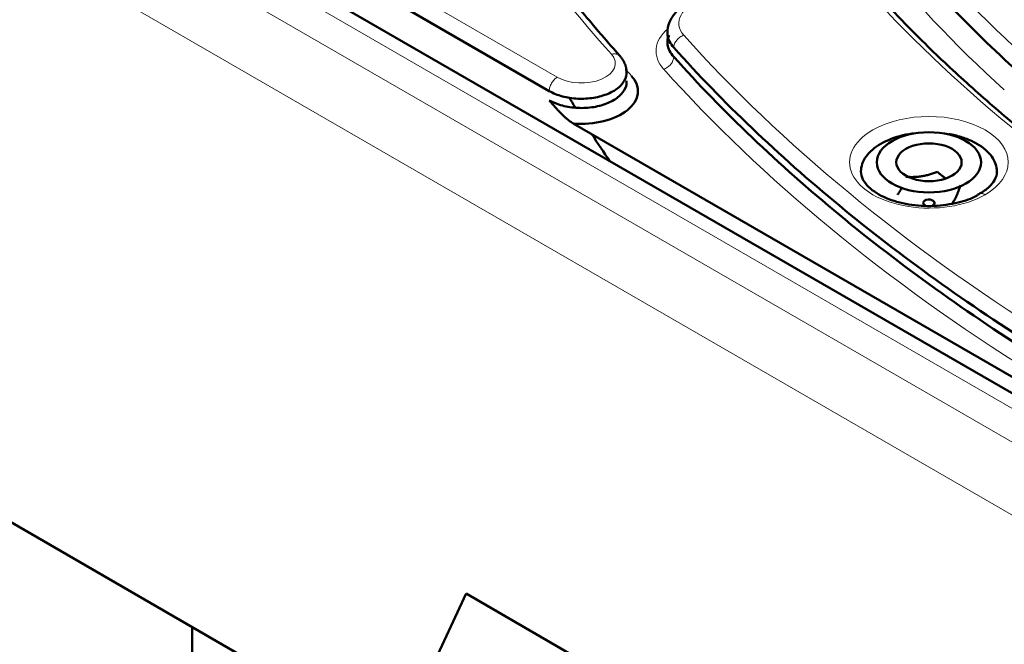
# Model space of a CAD drawing. Header units: millimetres. Extents: x 5 to 414, y 5 to 290.
# Tile 54 of 83: x 318.64 to 327.33, y 193.91 to 199.42. Entities that reach past the tile are written whole.
import ezdxf

# ---------------------------------------------------------------- set-up
doc = ezdxf.new("R2010")
doc.units = ezdxf.units.MM
doc.layers.add('1', color=7, linetype='Continuous', true_color=0xffffff)

msp = doc.modelspace()

# ---------------------------------------------------------------- linework, layer by layer
at = {"layer": '1', "color": 18, "linetype": 'Continuous', "lineweight": 13}
for p, q in [((314.36304, 204.11974), (323.38652, 198.91004)), ((313.52085, 204.00093), (341.45157, 187.87512)), ((313.26237, 203.85169), (341.19309, 187.72589)), ((312.9797, 203.37329), (340.91042, 187.24749))]:
    msp.add_line(p, q, dxfattribs=at)
at = {"layer": '1', "color": 18, "linetype": 'Continuous', "lineweight": 50}
for p, q in [((341.65209, 187.89463), (313.72033, 204.02104)), ((314.29233, 203.99727), (323.31581, 198.78756)), ((323.52794, 198.50179), (332.63389, 193.24446)), ((321.96255, 193.02069), (317.58681, 195.54703)), ((321.62033, 192.28319), (322.58118, 194.35354)), ((322.58118, 194.35354), (331.10577, 189.43187)), ((320.16371, 194.05892), (320.16371, 187.31724))]:
    msp.add_line(p, q, dxfattribs=at)
for centre, major_axis, start_param, end_param in [((343.28371, 204.94219), (-16.70868, 0), 5.6671386, 8.6393798), ((343.28371, 205.05871), (-15.89931, 0), 5.7447949, 8.6393798), ((323.59865, 198.78756), (0.5, 0), 4.5704919, 6.7594447), ((343.28371, 202.60922), (20.9, 0), 3.4696423, 3.4772662), ((343.28371, 202.60922), (20.9, 0), 3.4972845, 3.5185613), ((326.6667, 198.15932), (0.28868, 0), 1.3089969, 2.3561945), ((326.6667, 198.15932), (0.28868, 0), 0.2617994, 1.3089969), ((326.6667, 198.15932), (0.28868, 0), 2.3561945, 3.403392), ((326.6667, 198.15932), (0.28868, 0), 5.4977871, 6.5449847), ((326.6667, 198.15932), (0.28868, 0), 3.403392, 4.4505896), ((326.6667, 198.15932), (0.28868, 0), 4.4505896, 5.4977871), ((326.6667, 197.80185), (0.05, 0), 0, 4.0958514), ((326.6667, 197.80185), (0.05, 0), 5.4977871, 6.2831853)]:
    msp.add_ellipse(centre, major_axis=major_axis, ratio=0.57735, start_param=start_param, end_param=end_param, dxfattribs=at)
at = {"layer": '1', "color": 18, "linetype": 'Continuous', "lineweight": 13}
for centre, major_axis, start_param, end_param in [((343.28371, 204.89541), (-18.7, 0), 0.3065785, 0.5660861), ((343.28371, 204.65046), (-18.9, 0), 0.3065785, 0.5660861), ((343.28371, 204.89541), (21.85, 0), 3.4433191, 3.617852), ((343.28371, 204.89541), (19.4, 0), 3.6206335, 3.8842823), ((324.85833, 199.38578), (-0.4, 0), 5.1661746, 6.7610696), ((324.85833, 199.14084), (-0.6, 0), 5.6865589, 6.7610696), ((343.28371, 204.89541), (-21.15, 0), 0.4778843, 0.7438462), ((323.59865, 199.03251), (0.3, 0), 3.9269908, 6.7594447), ((343.28371, 204.65046), (21.65, 0), 3.612267, 3.617852), ((343.28371, 204.65046), (-21.35, 0), 0.4778843, 0.7438462), ((326.6667, 198.15932), (-0.7, 0), 2.3561945, 5.4977871), ((326.6667, 198.15932), (-0.7, 0), 5.4977871, 8.6393798)]:
    msp.add_ellipse(centre, major_axis=major_axis, ratio=0.57735, start_param=start_param, end_param=end_param, dxfattribs=at)
at = {"layer": '1', "color": 18, "linetype": 'Continuous', "lineweight": 50}
msp.add_ellipse((326.6667, 198.15932), major_axis=(-0.46, 0), ratio=0.57735, dxfattribs=at)
at = {"layer": '1', "color": 18, "linetype": 'Continuous', "lineweight": 13}
for points in [[(326.53371, 204.90198), (326.53371, 204.58551), (326.58757, 203.95257), (326.82915, 203.01231), (327.22919, 202.09024), (327.78385, 201.19525), (328.48778, 200.33596), (329.3342, 199.52064), (330.31497, 198.75714), (331.42063, 198.05283), (332.64054, 197.41448), (333.96295, 196.84823), (335.37512, 196.35955), (336.86346, 195.95313), (338.41362, 195.6329), (340.01069, 195.40193), (341.63928, 195.26246), (343.28371, 195.21582), (344.92814, 195.26246), (346.55673, 195.40193), (348.1538, 195.6329), (349.70396, 195.95313), (351.19229, 196.35954), (352.60449, 196.84824), (353.92681, 197.41443), (354.74031, 197.84013), (355.12775, 198.06382)], [(324.41435, 199.17137), (324.41435, 199.18199), (324.41897, 199.20485), (324.43873, 199.23789), (324.46825, 199.26489), (324.4916, 199.27612), (324.50315, 199.27957)], [(324.41435, 199.08972), (324.41435, 199.0791), (324.40973, 199.05625), (324.38997, 199.0232), (324.36045, 198.99621), (324.3371, 198.98497), (324.32555, 198.98152)]]:
    msp.add_open_spline(points, degree=3, dxfattribs=at)
at = {"layer": '1', "color": 18, "linetype": 'Continuous', "lineweight": 50}
for points, degree in [([(325.36032, 201.53799), (325.483, 201.31424), (325.75358, 200.87122), (326.23317, 200.22337), (326.78448, 199.59483), (327.19837, 199.19039), (327.41639, 198.99231)], 3), ([(323.99854, 198.95547), (323.99622, 199.03242), (323.94021, 199.09646)], 2), ([(324.41435, 199.17137), (324.63091, 198.92996), (325.09199, 198.45531), (325.8639, 197.77154), (326.71278, 197.1189), (327.32763, 196.70641), (327.64648, 196.50635)], 3), ([(327.64648, 196.4247), (327.32763, 196.62476), (326.71278, 197.03725), (325.8639, 197.68989), (325.09199, 198.37366), (324.63091, 198.84831), (324.41435, 199.08972)], 3)]:
    msp.add_open_spline(points, degree=degree, dxfattribs=at)
for points, knots in [([(323.94021, 199.09646), (323.86543, 199.18015), (323.74273, 199.32134), (323.5895, 199.50633), (323.47365, 199.65111), (323.37103, 199.78332), (323.26962, 199.91819), (323.17053, 200.05437), (323.07442, 200.19094), (322.98346, 200.3247), (322.89669, 200.45667), (322.79643, 200.61443), (322.66391, 200.8328), (322.5649, 201.00836), (322.50886, 201.11231)], [0, 0, 0, 0, 0.1296001, 0.2174322, 0.2822073, 0.3490007, 0.416711, 0.4844195, 0.5521263, 0.6194034, 0.6819859, 0.7462025, 0.8503926, 1, 1, 1, 1]), ([(329.0459, 197.32377), (328.92219, 197.40157), (328.70945, 197.53924), (328.44125, 197.72174), (328.23798, 197.86521), (328.06625, 197.99005), (327.89901, 198.1152), (327.73299, 198.24319), (327.5697, 198.37294), (327.39191, 198.51858), (327.20108, 198.68062), (326.99881, 198.85969), (326.80079, 199.04259), (326.60172, 199.2347), (326.37929, 199.45975), (326.22699, 199.62324), (326.14209, 199.71761)], [0, 0, 0, 0, 0.1079382, 0.1886252, 0.2446894, 0.2974849, 0.3516709, 0.4063708, 0.4610689, 0.5157652, 0.5886903, 0.6616126, 0.734598, 0.8095289, 0.8908594, 1, 1, 1, 1]), ([(324.65589, 199.60796), (324.61052, 199.59515), (324.52943, 199.56214), (324.4317, 199.48919), (324.3706, 199.39886), (324.35818, 199.33318), (324.35842, 199.29878)], [0, 0, 0, 0, 0.2553284, 0.5083814, 0.7571869, 1, 1, 1, 1]), ([(324.41435, 199.08972), (324.38399, 199.12357), (324.35175, 199.1884), (324.35922, 199.25475), (324.36895, 199.28162)], [0, 0, 0, 0, 0.5828355, 1, 1, 1, 1]), ([(324.35842, 199.21713), (324.35722, 199.23488), (324.36172, 199.25581), (324.37287, 199.27748), (324.3746, 199.28058)], [0, 0, 0, 0, 0.8577466, 1, 1, 1, 1]), ([(324.35838, 199.29993), (324.35854, 199.29372), (324.36216, 199.24912), (324.38399, 199.20522), (324.41435, 199.17137)], [0, 0, 0, 0, 0.1392759, 1, 1, 1, 1]), ([(323.31581, 198.78756), (323.33248, 198.77794), (323.36887, 198.76036), (323.45086, 198.73324), (323.56716, 198.71573), (323.71024, 198.72403), (323.83956, 198.76043), (323.93896, 198.82047), (323.99619, 198.89664), (324.00153, 198.95361), (323.99499, 198.98209), (323.99461, 198.98362)], [0, 0, 0, 0, 0.0710905, 0.142181, 0.2838054, 0.4254298, 0.5670542, 0.7086785, 0.8503029, 0.9919273, 1, 1, 1, 1]), ([(323.99835, 198.87777), (323.99965, 198.85711), (323.99159, 198.80888), (323.93896, 198.73882), (323.83956, 198.67878), (323.71024, 198.64238), (323.56716, 198.63408), (323.45086, 198.65159), (323.36887, 198.67871), (323.33248, 198.69629), (323.31581, 198.70591)], [0, 0, 0, 0, 0.1122568, 0.2601172, 0.4079775, 0.5558378, 0.7036982, 0.8515585, 0.9257793, 1, 1, 1, 1]), ([(323.31581, 198.70591), (323.31882, 198.70243), (323.32458, 198.69577), (323.33284, 198.68623), (323.34033, 198.67761), (323.34705, 198.66991), (323.35301, 198.66313), (323.35819, 198.65727), (323.36259, 198.65233), (323.36793, 198.64635), (323.37441, 198.63912), (323.38224, 198.63048), (323.38985, 198.62219), (323.39725, 198.61424), (323.40444, 198.60663), (323.41141, 198.59936), (323.42208, 198.58842), (323.43638, 198.5742), (323.45433, 198.55735), (323.47086, 198.54284), (323.48596, 198.53051), (323.4999, 198.51996), (323.51152, 198.51193), (323.51973, 198.5067), (323.52354, 198.50438), (323.5253, 198.50333), (323.52621, 198.50279), (323.52702, 198.50232), (323.52761, 198.50198), (323.52787, 198.50184), (323.52794, 198.5018)], [0, 0, 0, 0, 0.044774, 0.0857099, 0.1228013, 0.1560351, 0.1853941, 0.2108593, 0.2324108, 0.2500301, 0.2893684, 0.327492, 0.3644101, 0.4001266, 0.4346409, 0.4679483, 0.5000411, 0.5867544, 0.6701096, 0.750025, 0.8137804, 0.875131, 0.9376209, 0.9688371, 0.9844396, 0.9883372, 0.9922399, 0.9965306, 0.9991182, 1, 1, 1, 1]), ([(326.24244, 198.32262), (326.29804, 198.35472), (326.39728, 198.39288), (326.50879, 198.41259), (326.54605, 198.417)], [0, 0, 0, 0, 0.6725999, 1, 1, 1, 1]), ([(326.83961, 198.40938), (326.85883, 198.40604), (326.9148, 198.39452), (327.00219, 198.36755), (327.0937, 198.32419), (327.1688, 198.27136), (327.2246, 198.21109), (327.25897, 198.14568), (327.2667, 198.10032), (327.2667, 198.07763), (327.2667, 198.07761)], [0, 0, 0, 0, 0.0784956, 0.2320564, 0.3856172, 0.539178, 0.6927389, 0.8462997, 0.9998605, 1, 1, 1, 1]), ([(326.0667, 198.07741), (326.0667, 198.0775), (326.06669, 198.10026), (326.07446, 198.1457), (326.12003, 198.23261), (326.18683, 198.29051), (326.24244, 198.32262)], [0, 0, 0, 0, 0.0009326, 0.2513023, 0.5016719, 1, 1, 1, 1]), ([(327.10599, 197.87828), (327.09971, 197.87347), (327.05543, 197.84243), (326.91976, 197.79772), (326.71198, 197.76647), (326.4842, 197.78057), (326.31252, 197.82986), (326.19942, 197.88825), (326.12712, 197.94412), (326.07802, 198.00946), (326.06644, 198.05418), (326.0667, 198.07764)], [0, 0, 0, 0, 0.0234446, 0.1567216, 0.306393, 0.4589033, 0.6104882, 0.6929633, 0.7855147, 0.8877939, 1, 1, 1, 1]), ([(326.74142, 198.07536), (326.71862, 198.06627), (326.69564, 198.05812), (326.66075, 198.04796), (326.64905, 198.04492), (326.63138, 198.04094), (326.62547, 198.03971), (326.61361, 198.03745), (326.60766, 198.03643), (326.58988, 198.03369), (326.5781, 198.0323), (326.55467, 198.03034), (326.54303, 198.02977), (326.50827, 198.02915), (326.48534, 198.03019), (326.46258, 198.03222)], [0, 0, 0, 0, 0.25, 0.25, 0.375, 0.375, 0.4375, 0.4375, 0.5, 0.5, 0.625, 0.625, 0.75, 0.75, 1, 1, 1, 1]), ([(326.81536, 198.01591), (326.80758, 198.02122), (326.79981, 198.02685), (326.7878, 198.03602), (326.78354, 198.03936), (326.77503, 198.04621), (326.77078, 198.04972), (326.75808, 198.06043), (326.74971, 198.0678), (326.74142, 198.07536)], [0, 0, 0, 0, 0.3123603, 0.3123603, 0.4842702, 0.4842702, 0.6561802, 0.6561802, 1, 1, 1, 1]), ([(327.2667, 198.07767), (327.26707, 198.05271), (327.25403, 198.00795), (327.20256, 197.93938), (327.14354, 197.89905), (327.10599, 197.87828)], [0, 0, 0, 0, 0.3757494, 0.6731368, 1, 1, 1, 1]), ([(326.42716, 197.93773), (326.42649, 197.93624), (326.42582, 197.93478), (326.42197, 197.9265), (326.41882, 197.92014), (326.41254, 197.90828), (326.40942, 197.90279), (326.40011, 197.88748), (326.39396, 197.87882), (326.38786, 197.87123)], [0, 0, 0, 0, 0.0500505, 0.0500505, 0.2875378, 0.2875378, 0.5250252, 0.5250252, 1, 1, 1, 1]), ([(326.87082, 197.79652), (326.87693, 197.80411), (326.88309, 197.81279), (326.89244, 197.82817), (326.89557, 197.83369), (326.90031, 197.84265), (326.90189, 197.84575), (326.90507, 197.85217), (326.90667, 197.85551), (326.91143, 197.86578), (326.91459, 197.87302), (326.92086, 197.88821), (326.92398, 197.89617), (326.9333, 197.92099), (326.93944, 197.93881), (326.94554, 197.9575)], [0, 0, 0, 0, 0.25, 0.25, 0.375, 0.375, 0.4375, 0.4375, 0.5, 0.5, 0.625, 0.625, 0.75, 0.75, 1, 1, 1, 1])]:
    msp.add_open_spline(points, degree=3, knots=knots, dxfattribs=at)
at = {"layer": '1', "color": 18, "linetype": 'Continuous', "lineweight": 13}
for points, knots in [([(323.86526, 199.11192), (323.87682, 199.11536), (323.90019, 199.11807), (323.92539, 199.11008), (323.93678, 199.1004), (323.94027, 199.0964)], [0, 0, 0, 0, 0.390854, 0.781708, 1, 1, 1, 1]), ([(323.31581, 198.78756), (323.31581, 198.79291), (323.31626, 198.79851), (323.31807, 198.81004), (323.31942, 198.81596), (323.32296, 198.82787), (323.32515, 198.83388), (323.33029, 198.84573), (323.33325, 198.85159), (323.33979, 198.86292), (323.34338, 198.8684), (323.35108, 198.87879), (323.35518, 198.88368), (323.36373, 198.89271), (323.36818, 198.89684), (323.37726, 198.90417), (323.38189, 198.90736), (323.38652, 198.91004)], [0, 0, 0, 0, 0.125, 0.125, 0.25, 0.25, 0.375, 0.375, 0.5, 0.5, 0.625, 0.625, 0.75, 0.75, 0.875, 0.875, 1, 1, 1, 1]), ([(327.16168, 197.87354), (327.15248, 197.87885), (327.13388, 197.88534), (327.11673, 197.88198), (327.10924, 197.87698), (327.1081, 197.87611)], [0, 0, 0, 0, 0.4567122, 0.9134245, 1, 1, 1, 1])]:
    msp.add_open_spline(points, degree=3, knots=knots, dxfattribs=at)

doc.saveas('drawing.dxf')
